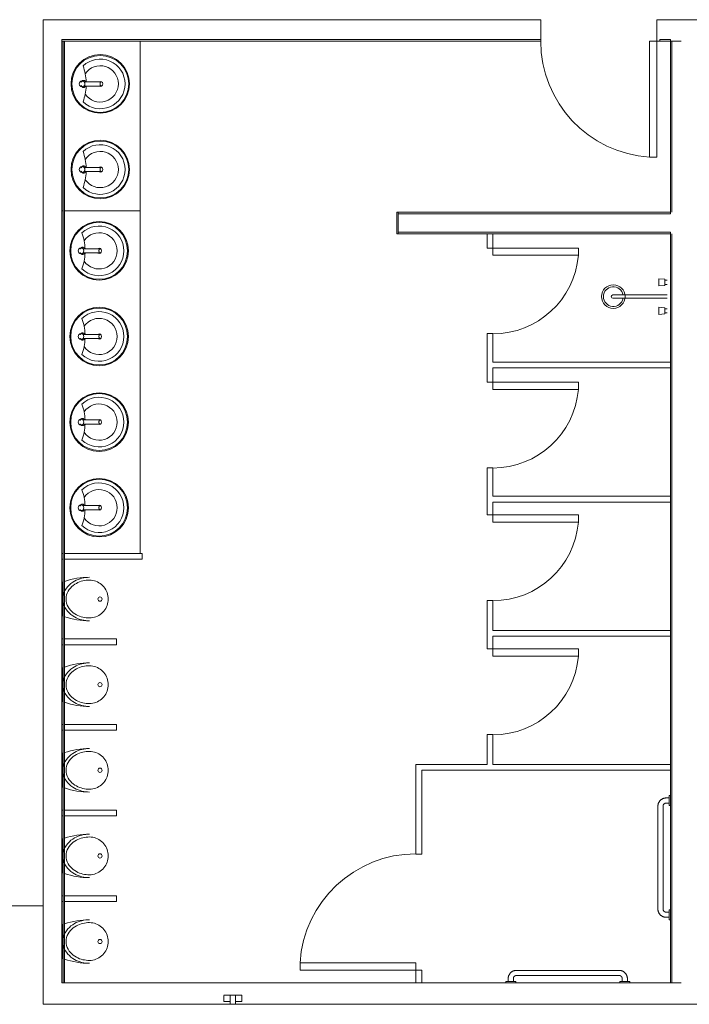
# Model space of a CAD drawing. Header units: metres. Extents: x -81 to 1042, y -541 to 334.
# Tile 17 of 130: x 25 to 30, y 108 to 115. Entities that reach past the tile are written whole.
import ezdxf

# ---------------------------------------------------------------- set-up
doc = ezdxf.new("R2010")
doc.units = ezdxf.units.M
doc.layers.add('Arquitetura ', color=134, linetype='Continuous', lineweight=5)

msp = doc.modelspace()

# ---------------------------------------------------------------- hatches: boundary and pattern name
at = {"layer": 'Arquitetura ', "linetype": 'Continuous'}
msp.add_hatch(color=1, dxfattribs=at).paths.add_polyline_path([(25.432, 113.4026), (25.442, 113.4026), (25.442, 114.5926), (25.432, 114.5926), (25.432, 113.9681), (25.432, 113.4026), (25.432, 113.4026)])

# ---------------------------------------------------------------- linework, layer by layer
at = {"layer": 'Arquitetura ', "color": 7}
for p, q in [((25.302, 114.7426), (25.302, 107.8426)), ((28.794, 114.7426), (25.302, 114.7426)), ((28.794, 114.5926), (28.794, 114.7426)), ((29.957, 114.7426), (29.607, 114.7426)), ((29.607, 114.7426), (29.607, 114.5926)), ((28.7923, 114.6026), (25.432, 114.6026)), ((25.432, 107.9926), (25.432, 114.5926)), ((25.432, 114.5926), (28.794, 114.5926)), ((25.442, 114.5926), (25.442, 107.9926)), ((25.452, 107.9926), (25.452, 114.5926)), ((28.7923, 114.5926), (28.7923, 114.6026)), ((29.556, 114.5926), (29.556, 113.7795)), ((29.607, 114.5926), (29.556, 114.5926)), ((29.607, 114.5926), (29.607, 113.7795)), ((29.607, 114.5926), (29.702, 114.5926)), ((29.702, 114.6026), (29.627, 114.6026)), ((29.627, 114.6026), (29.627, 114.5926)), ((29.702, 114.6026), (29.702, 113.3826)), ((29.712, 114.5926), (29.777, 114.5926)), ((29.712, 113.3926), (29.712, 114.5926)), ((29.607, 113.7795), (29.556, 113.7795)), ((27.782, 113.3926), (27.782, 113.2426)), ((29.702, 113.3926), (27.782, 113.3926)), ((27.792, 113.3926), (27.792, 113.2426)), ((27.792, 113.3826), (29.702, 113.3826)), ((27.782, 113.2426), (27.792, 113.2426)), ((29.702, 113.2526), (27.792, 113.2526)), ((28.417, 113.2426), (28.417, 113.1426)), ((28.457, 113.1426), (28.457, 113.2426)), ((29.702, 113.2526), (29.702, 112.3426)), ((29.712, 107.9926), (29.712, 113.2426)), ((28.417, 113.1426), (28.457, 113.1426)), ((28.457, 113.1426), (29.0565, 113.1426)), ((28.457, 113.1426), (28.457, 113.0916)), ((28.457, 113.0916), (29.0565, 113.0916)), ((29.0565, 113.1426), (29.0565, 113.0916)), ((28.417, 112.5426), (28.417, 112.2026)), ((28.457, 112.5426), (28.417, 112.5426)), ((28.457, 112.3426), (28.457, 112.5426)), ((29.702, 112.3426), (28.457, 112.3426)), ((28.457, 112.2026), (28.457, 112.3026)), ((28.457, 112.3026), (29.702, 112.3026)), ((29.702, 112.3026), (29.702, 111.4026)), ((28.417, 112.2026), (28.457, 112.2026)), ((28.457, 112.2026), (29.0565, 112.2026)), ((28.457, 112.2026), (28.457, 112.1516)), ((29.0565, 112.2026), (29.0565, 112.1516)), ((28.457, 112.1516), (29.0565, 112.1516)), ((28.417, 111.6026), (28.417, 111.2726)), ((28.457, 111.6026), (28.417, 111.6026)), ((28.457, 111.4026), (28.457, 111.6026)), ((29.702, 111.4026), (28.457, 111.4026)), ((28.457, 111.2726), (28.457, 111.3626)), ((28.457, 111.3626), (29.702, 111.3626)), ((29.702, 111.3626), (29.702, 110.4626)), ((28.417, 111.2726), (28.457, 111.2726)), ((28.457, 111.2726), (29.0565, 111.2726)), ((28.457, 111.2726), (28.457, 111.2216)), ((29.0565, 111.2726), (29.0565, 111.2216)), ((28.457, 111.2216), (29.0565, 111.2216)), ((28.417, 110.6726), (28.417, 110.3326)), ((28.457, 110.6726), (28.417, 110.6726)), ((28.457, 110.4626), (28.457, 110.6726)), ((29.702, 110.4626), (28.457, 110.4626)), ((28.457, 110.3326), (28.457, 110.4226)), ((28.457, 110.4226), (29.702, 110.4226)), ((29.702, 110.4226), (29.702, 109.5226)), ((28.417, 110.3326), (28.457, 110.3326)), ((28.457, 110.3326), (29.0565, 110.3326)), ((28.457, 110.3326), (28.457, 110.2816)), ((29.0565, 110.3326), (29.0565, 110.2816)), ((28.457, 110.2816), (29.0565, 110.2816)), ((28.417, 109.7326), (28.417, 109.5226)), ((28.457, 109.7326), (28.417, 109.7326)), ((28.457, 109.5226), (28.457, 109.7326)), ((27.917, 109.5226), (27.917, 108.8956)), ((28.417, 109.5226), (27.917, 109.5226)), ((29.702, 109.5226), (28.457, 109.5226)), ((27.957, 108.8956), (27.957, 109.4826)), ((27.957, 109.4826), (29.702, 109.4826)), ((29.702, 109.4826), (29.702, 107.9926)), ((27.917, 108.8956), (27.957, 108.8956)), ((27.917, 108.1336), (27.1039, 108.1336)), ((27.1039, 108.0826), (27.1039, 108.1336)), ((27.917, 108.0826), (27.917, 108.1336)), ((27.917, 108.0826), (27.1039, 108.0826)), ((27.917, 108.0826), (27.917, 107.9926)), ((27.957, 108.0826), (27.917, 108.0826)), ((27.957, 107.9926), (27.957, 108.0826)), ((29.702, 107.9926), (25.432, 107.9926)), ((29.777, 107.9926), (29.712, 107.9926)), ((26.5685, 107.9061), (26.6955, 107.9061)), ((26.5685, 107.9043), (26.5685, 107.8616)), ((26.5685, 107.8616), (26.6129, 107.8616)), ((26.6129, 107.9061), (26.6129, 107.8426)), ((26.651, 107.8426), (26.651, 107.9061)), ((26.6955, 107.8616), (26.651, 107.8616)), ((26.6955, 107.9061), (26.6955, 107.8616)), ((25.302, 107.8426), (34.377, 107.8426)), ((26.6129, 107.8426), (26.651, 107.8426))]:
    msp.add_line(p, q, dxfattribs=at)
at = {"layer": 'Arquitetura ', "color": 1}
for p, q in [((25.432, 114.5926), (25.432, 114.6026)), ((29.702, 114.5926), (29.712, 114.5926)), ((29.702, 112.3426), (29.702, 112.3026)), ((29.702, 111.4026), (29.702, 111.3626)), ((29.702, 110.4626), (29.702, 110.4226)), ((29.702, 109.5226), (29.702, 109.4826)), ((29.712, 107.9926), (29.702, 107.9926))]:
    msp.add_line(p, q, dxfattribs=at)
at = {"layer": 'Arquitetura ', "color": 8}
for p, q in [((25.982, 111.0026), (25.982, 114.5926)), ((25.7094, 114.3076), (25.5882, 114.3076)), ((25.7094, 114.2776), (25.5882, 114.2776)), ((25.7094, 113.7076), (25.5882, 113.7076)), ((25.7094, 113.6776), (25.5882, 113.6776)), ((25.442, 113.4026), (25.432, 113.4026)), ((25.982, 113.4026), (25.452, 113.4026)), ((27.792, 113.2426), (29.702, 113.2426)), ((25.7016, 113.1376), (25.5804, 113.1376)), ((25.7016, 113.1076), (25.5804, 113.1076)), ((25.7016, 112.5376), (25.5804, 112.5376)), ((25.7016, 112.5076), (25.5804, 112.5076)), ((25.7016, 111.9376), (25.5804, 111.9376)), ((25.7016, 111.9076), (25.5804, 111.9076)), ((25.7016, 111.3376), (25.5804, 111.3376)), ((25.7016, 111.3076), (25.5804, 111.3076)), ((25.432, 111.0026), (25.442, 111.0026)), ((25.442, 110.9626), (25.432, 110.9626)), ((25.452, 111.0026), (25.997, 111.0026)), ((25.997, 110.9626), (25.452, 110.9626)), ((25.997, 110.9626), (25.997, 111.0026)), ((25.4346, 110.5652), (25.4346, 110.8)), ((25.432, 110.4026), (25.442, 110.4026)), ((25.452, 110.4026), (25.817, 110.4026)), ((25.817, 110.3626), (25.817, 110.4026)), ((25.442, 110.3626), (25.432, 110.3626)), ((25.817, 110.3626), (25.452, 110.3626)), ((25.4346, 109.9652), (25.4346, 110.2)), ((25.432, 109.8026), (25.442, 109.8026)), ((25.452, 109.8026), (25.817, 109.8026)), ((25.817, 109.7626), (25.817, 109.8026)), ((25.442, 109.7626), (25.432, 109.7626)), ((25.817, 109.7626), (25.452, 109.7626)), ((25.4346, 109.3652), (25.4346, 109.6)), ((29.702, 109.3056), (29.692, 109.3056)), ((29.692, 109.2706), (29.692, 109.3056)), ((29.614, 109.2306), (29.614, 108.5106)), ((29.65, 108.5106), (29.65, 109.2306)), ((29.692, 109.2886), (29.672, 109.2886)), ((29.672, 109.2526), (29.692, 109.2526)), ((29.692, 109.2356), (29.692, 109.2706)), ((29.692, 109.2356), (29.702, 109.2356)), ((25.432, 109.2026), (25.442, 109.2026)), ((25.442, 109.1626), (25.432, 109.1626)), ((25.452, 109.2026), (25.817, 109.2026)), ((25.817, 109.1626), (25.452, 109.1626)), ((25.817, 109.1626), (25.817, 109.2026)), ((25.4346, 108.7652), (25.4346, 109)), ((25.432, 108.6026), (25.442, 108.6026)), ((25.442, 108.5626), (25.432, 108.5626)), ((25.452, 108.6026), (25.817, 108.6026)), ((25.817, 108.5626), (25.452, 108.5626)), ((25.817, 108.5626), (25.817, 108.6026)), ((24.102, 108.5326), (25.302, 108.5326)), ((29.692, 108.4886), (29.672, 108.4886)), ((29.702, 108.5056), (29.692, 108.5056)), ((29.692, 108.4706), (29.692, 108.5056)), ((29.692, 108.4356), (29.692, 108.4706)), ((25.4346, 108.1652), (25.4346, 108.4)), ((29.672, 108.4526), (29.692, 108.4526)), ((29.692, 108.4356), (29.702, 108.4356)), ((29.342, 108.0806), (28.622, 108.0806)), ((28.547, 108.0026), (28.547, 107.9926)), ((28.547, 108.0026), (28.582, 108.0026)), ((28.564, 108.0226), (28.564, 108.0026)), ((28.582, 108.0026), (28.617, 108.0026)), ((28.6, 108.0026), (28.6, 108.0226)), ((28.617, 107.9926), (28.617, 108.0026)), ((28.622, 108.0446), (29.342, 108.0446)), ((29.347, 108.0026), (29.347, 107.9926)), ((29.347, 108.0026), (29.382, 108.0026)), ((29.364, 108.0226), (29.364, 108.0026)), ((29.382, 108.0026), (29.417, 108.0026)), ((29.4, 108.0026), (29.4, 108.0226)), ((29.417, 107.9926), (29.417, 108.0026))]:
    msp.add_line(p, q, dxfattribs=at)
at = {"layer": 'Arquitetura '}
for p, q in [((29.6617, 112.9172), (29.6788, 112.9172)), ((29.6617, 112.8872), (29.6788, 112.8872)), ((29.2991, 112.8144), (29.6791, 112.8144)), ((29.2991, 112.7901), (29.6791, 112.7901)), ((29.6617, 112.7173), (29.6788, 112.7173)), ((29.6617, 112.6873), (29.6788, 112.6873))]:
    msp.add_line(p, q, dxfattribs=at)
at = {"layer": 'Arquitetura ', "color": 8}
for points in [[(25.5849, 114.3176), (25.5826, 114.3174), (25.5804, 114.3168), (25.5783, 114.3158), (25.5764, 114.3146), (25.5747, 114.3131), (25.5732, 114.3115), (25.5719, 114.3098), (25.5708, 114.308), (25.5699, 114.3063), (25.5691, 114.3045)], [(25.5691, 114.2807), (25.5699, 114.2789), (25.5708, 114.2772), (25.5719, 114.2754), (25.5732, 114.2737), (25.5747, 114.2721), (25.5764, 114.2706), (25.5783, 114.2694), (25.5804, 114.2684), (25.5826, 114.2678), (25.5849, 114.2676)], [(25.5979, 114.3099), (25.5966, 114.3116), (25.5951, 114.3132), (25.5934, 114.3146), (25.5915, 114.3159), (25.5894, 114.3168), (25.5872, 114.3174), (25.5849, 114.3176)], [(25.5849, 114.2676), (25.5872, 114.2678), (25.5894, 114.2684), (25.5915, 114.2693), (25.5934, 114.2706), (25.5951, 114.272), (25.5966, 114.2736), (25.5979, 114.2753)], [(25.7094, 114.3076), (25.7081, 114.3074), (25.7069, 114.3069), (25.7058, 114.3062), (25.7048, 114.3053), (25.704, 114.3043), (25.7033, 114.3032), (25.7028, 114.3021), (25.7023, 114.3011), (25.7019, 114.3001), (25.7016, 114.2991), (25.7014, 114.2982), (25.7012, 114.2973), (25.7011, 114.2965), (25.701, 114.2957), (25.7009, 114.2949), (25.7008, 114.2941), (25.7008, 114.2934), (25.7008, 114.2926), (25.7008, 114.2918), (25.7008, 114.2911), (25.7009, 114.2903), (25.701, 114.2895), (25.7011, 114.2887), (25.7012, 114.2879), (25.7014, 114.287), (25.7016, 114.2861), (25.7019, 114.2851), (25.7023, 114.2841), (25.7028, 114.2831), (25.7033, 114.282), (25.704, 114.2809), (25.7048, 114.2799), (25.7058, 114.279), (25.7069, 114.2783), (25.7081, 114.2778), (25.7094, 114.2776)], [(25.5849, 113.7176), (25.5826, 113.7174), (25.5804, 113.7168), (25.5783, 113.7158), (25.5764, 113.7146), (25.5747, 113.7131), (25.5732, 113.7115), (25.5719, 113.7098), (25.5708, 113.708), (25.5699, 113.7063), (25.5691, 113.7045)], [(25.5979, 113.7099), (25.5966, 113.7116), (25.5951, 113.7132), (25.5934, 113.7146), (25.5915, 113.7159), (25.5894, 113.7168), (25.5872, 113.7174), (25.5849, 113.7176)], [(25.5691, 113.6807), (25.5699, 113.6789), (25.5708, 113.6772), (25.5719, 113.6754), (25.5732, 113.6737), (25.5747, 113.6721), (25.5764, 113.6706), (25.5783, 113.6694), (25.5804, 113.6684), (25.5826, 113.6678), (25.5849, 113.6676)], [(25.5849, 113.6676), (25.5872, 113.6678), (25.5894, 113.6684), (25.5915, 113.6693), (25.5934, 113.6706), (25.5951, 113.672), (25.5966, 113.6736), (25.5979, 113.6753)], [(25.7094, 113.7076), (25.7081, 113.7074), (25.7069, 113.7069), (25.7058, 113.7062), (25.7048, 113.7053), (25.704, 113.7043), (25.7033, 113.7032), (25.7028, 113.7021), (25.7023, 113.7011), (25.7019, 113.7001), (25.7016, 113.6991), (25.7014, 113.6982), (25.7012, 113.6973), (25.7011, 113.6965), (25.701, 113.6957), (25.7009, 113.6949), (25.7008, 113.6941), (25.7008, 113.6934), (25.7008, 113.6926), (25.7008, 113.6918), (25.7008, 113.6911), (25.7009, 113.6903), (25.701, 113.6895), (25.7011, 113.6887), (25.7012, 113.6879), (25.7014, 113.687), (25.7016, 113.6861), (25.7019, 113.6851), (25.7023, 113.6841), (25.7028, 113.6831), (25.7033, 113.682), (25.704, 113.6809), (25.7048, 113.6799), (25.7058, 113.679), (25.7069, 113.6783), (25.7081, 113.6778), (25.7094, 113.6776)], [(25.5771, 113.1476), (25.5748, 113.1474), (25.5726, 113.1468), (25.5705, 113.1458), (25.5686, 113.1446), (25.5669, 113.1431), (25.5654, 113.1415), (25.5641, 113.1398), (25.563, 113.138), (25.5621, 113.1363), (25.5613, 113.1345)], [(25.5613, 113.1107), (25.5621, 113.1089), (25.563, 113.1072), (25.5641, 113.1054), (25.5654, 113.1037), (25.5669, 113.1021), (25.5686, 113.1006), (25.5705, 113.0994), (25.5726, 113.0984), (25.5748, 113.0978), (25.5771, 113.0976)], [(25.5901, 113.1399), (25.5888, 113.1416), (25.5873, 113.1432), (25.5856, 113.1446), (25.5837, 113.1459), (25.5816, 113.1468), (25.5794, 113.1474), (25.5771, 113.1476)], [(25.5771, 113.0976), (25.5794, 113.0978), (25.5816, 113.0984), (25.5837, 113.0993), (25.5856, 113.1006), (25.5873, 113.102), (25.5888, 113.1036), (25.5901, 113.1053)], [(25.7016, 113.1376), (25.7003, 113.1374), (25.6991, 113.1369), (25.698, 113.1362), (25.697, 113.1353), (25.6962, 113.1343), (25.6955, 113.1332), (25.695, 113.1321), (25.6945, 113.1311), (25.6941, 113.1301), (25.6938, 113.1291), (25.6936, 113.1282), (25.6934, 113.1273), (25.6933, 113.1265), (25.6932, 113.1257), (25.6931, 113.1249), (25.693, 113.1241), (25.693, 113.1234), (25.693, 113.1226), (25.693, 113.1218), (25.693, 113.1211), (25.6931, 113.1203), (25.6932, 113.1195), (25.6933, 113.1187), (25.6934, 113.1179), (25.6936, 113.117), (25.6938, 113.1161), (25.6941, 113.1151), (25.6945, 113.1141), (25.695, 113.1131), (25.6955, 113.112), (25.6962, 113.1109), (25.697, 113.1099), (25.698, 113.109), (25.6991, 113.1083), (25.7003, 113.1078), (25.7016, 113.1076)], [(25.5771, 112.5476), (25.5748, 112.5474), (25.5726, 112.5468), (25.5705, 112.5458), (25.5686, 112.5446), (25.5669, 112.5431), (25.5654, 112.5415), (25.5641, 112.5398), (25.563, 112.538), (25.5621, 112.5363), (25.5613, 112.5345)], [(25.5901, 112.5399), (25.5888, 112.5416), (25.5873, 112.5432), (25.5856, 112.5446), (25.5837, 112.5459), (25.5816, 112.5468), (25.5794, 112.5474), (25.5771, 112.5476)], [(25.5613, 112.5107), (25.5621, 112.5089), (25.563, 112.5072), (25.5641, 112.5054), (25.5654, 112.5037), (25.5669, 112.5021), (25.5686, 112.5006), (25.5705, 112.4994), (25.5726, 112.4984), (25.5748, 112.4978), (25.5771, 112.4976)], [(25.5771, 112.4976), (25.5794, 112.4978), (25.5816, 112.4984), (25.5837, 112.4993), (25.5856, 112.5006), (25.5873, 112.502), (25.5888, 112.5036), (25.5901, 112.5053)], [(25.7016, 112.5376), (25.7003, 112.5374), (25.6991, 112.5369), (25.698, 112.5362), (25.697, 112.5353), (25.6962, 112.5343), (25.6955, 112.5332), (25.695, 112.5321), (25.6945, 112.5311), (25.6941, 112.5301), (25.6938, 112.5291), (25.6936, 112.5282), (25.6934, 112.5273), (25.6933, 112.5265), (25.6932, 112.5257), (25.6931, 112.5249), (25.693, 112.5241), (25.693, 112.5234), (25.693, 112.5226), (25.693, 112.5218), (25.693, 112.5211), (25.6931, 112.5203), (25.6932, 112.5195), (25.6933, 112.5187), (25.6934, 112.5179), (25.6936, 112.517), (25.6938, 112.5161), (25.6941, 112.5151), (25.6945, 112.5141), (25.695, 112.5131), (25.6955, 112.512), (25.6962, 112.5109), (25.697, 112.5099), (25.698, 112.509), (25.6991, 112.5083), (25.7003, 112.5078), (25.7016, 112.5076)], [(25.5771, 111.9476), (25.5748, 111.9474), (25.5726, 111.9468), (25.5705, 111.9458), (25.5686, 111.9446), (25.5669, 111.9431), (25.5654, 111.9415), (25.5641, 111.9398), (25.563, 111.938), (25.5621, 111.9363), (25.5613, 111.9345)], [(25.5901, 111.9399), (25.5888, 111.9416), (25.5873, 111.9432), (25.5856, 111.9446), (25.5837, 111.9459), (25.5816, 111.9468), (25.5794, 111.9474), (25.5771, 111.9476)], [(25.7016, 111.9376), (25.7003, 111.9374), (25.6991, 111.9369), (25.698, 111.9362), (25.697, 111.9353), (25.6962, 111.9343), (25.6955, 111.9332), (25.695, 111.9321), (25.6945, 111.9311), (25.6941, 111.9301), (25.6938, 111.9291), (25.6936, 111.9282), (25.6934, 111.9273), (25.6933, 111.9265), (25.6932, 111.9257), (25.6931, 111.9249), (25.693, 111.9241), (25.693, 111.9234), (25.693, 111.9226), (25.693, 111.9218), (25.693, 111.9211), (25.6931, 111.9203), (25.6932, 111.9195), (25.6933, 111.9187), (25.6934, 111.9179), (25.6936, 111.917), (25.6938, 111.9161), (25.6941, 111.9151), (25.6945, 111.9141), (25.695, 111.9131), (25.6955, 111.912), (25.6962, 111.9109), (25.697, 111.9099), (25.698, 111.909), (25.6991, 111.9083), (25.7003, 111.9078), (25.7016, 111.9076)], [(25.5613, 111.9107), (25.5621, 111.9089), (25.563, 111.9072), (25.5641, 111.9054), (25.5654, 111.9037), (25.5669, 111.9021), (25.5686, 111.9006), (25.5705, 111.8994), (25.5726, 111.8984), (25.5748, 111.8978), (25.5771, 111.8976)], [(25.5771, 111.8976), (25.5794, 111.8978), (25.5816, 111.8984), (25.5837, 111.8993), (25.5856, 111.9006), (25.5873, 111.902), (25.5888, 111.9036), (25.5901, 111.9053)], [(25.5771, 111.3476), (25.5748, 111.3474), (25.5726, 111.3468), (25.5705, 111.3458), (25.5686, 111.3446), (25.5669, 111.3431), (25.5654, 111.3415), (25.5641, 111.3398), (25.563, 111.338), (25.5621, 111.3363), (25.5613, 111.3345)], [(25.5613, 111.3107), (25.5621, 111.3089), (25.563, 111.3072), (25.5641, 111.3054), (25.5654, 111.3037), (25.5669, 111.3021), (25.5686, 111.3006), (25.5705, 111.2994), (25.5726, 111.2984), (25.5748, 111.2978), (25.5771, 111.2976)], [(25.5901, 111.3399), (25.5888, 111.3416), (25.5873, 111.3432), (25.5856, 111.3446), (25.5837, 111.3459), (25.5816, 111.3468), (25.5794, 111.3474), (25.5771, 111.3476)], [(25.5771, 111.2976), (25.5794, 111.2978), (25.5816, 111.2984), (25.5837, 111.2993), (25.5856, 111.3006), (25.5873, 111.302), (25.5888, 111.3036), (25.5901, 111.3053)], [(25.7016, 111.3376), (25.7003, 111.3374), (25.6991, 111.3369), (25.698, 111.3362), (25.697, 111.3353), (25.6962, 111.3343), (25.6955, 111.3332), (25.695, 111.3321), (25.6945, 111.3311), (25.6941, 111.3301), (25.6938, 111.3291), (25.6936, 111.3282), (25.6934, 111.3273), (25.6933, 111.3265), (25.6932, 111.3257), (25.6931, 111.3249), (25.693, 111.3241), (25.693, 111.3234), (25.693, 111.3226), (25.693, 111.3218), (25.693, 111.3211), (25.6931, 111.3203), (25.6932, 111.3195), (25.6933, 111.3187), (25.6934, 111.3179), (25.6936, 111.317), (25.6938, 111.3161), (25.6941, 111.3151), (25.6945, 111.3141), (25.695, 111.3131), (25.6955, 111.312), (25.6962, 111.3109), (25.697, 111.3099), (25.698, 111.309), (25.6991, 111.3083), (25.7003, 111.3078), (25.7016, 111.3076)], [(25.627, 110.8351), (25.6137, 110.8347), (25.6004, 110.8335), (25.5871, 110.8316), (25.5738, 110.8287), (25.5606, 110.8251), (25.5474, 110.8205), (25.5344, 110.8149), (25.5215, 110.8083), (25.509, 110.8006), (25.4969, 110.7917), (25.4855, 110.7817), (25.4748, 110.7705), (25.4652, 110.758), (25.4569, 110.7445), (25.45, 110.73), (25.445, 110.7147), (25.4419, 110.6988), (25.4408, 110.6826), (25.4419, 110.6664), (25.445, 110.6505), (25.45, 110.6352), (25.4569, 110.6207), (25.4652, 110.6072), (25.4748, 110.5947), (25.4855, 110.5835), (25.4969, 110.5735), (25.509, 110.5646), (25.5215, 110.5569), (25.5344, 110.5503), (25.5474, 110.5447), (25.5606, 110.5401), (25.5738, 110.5365), (25.5871, 110.5336), (25.6004, 110.5317), (25.6137, 110.5305), (25.627, 110.5301)], [(25.627, 110.8151), (25.6154, 110.8148), (25.6039, 110.8138), (25.5923, 110.8121), (25.5807, 110.8098), (25.5691, 110.8067), (25.5576, 110.8028), (25.5461, 110.7981), (25.5348, 110.7925), (25.5237, 110.7859), (25.5129, 110.7783), (25.5026, 110.7697), (25.493, 110.7599), (25.4843, 110.7491), (25.4767, 110.7373), (25.4705, 110.7245), (25.4658, 110.711), (25.463, 110.697), (25.462, 110.6826), (25.463, 110.6682), (25.4658, 110.6542), (25.4705, 110.6407), (25.4767, 110.6279), (25.4843, 110.6161), (25.493, 110.6053), (25.5026, 110.5955), (25.5129, 110.5869), (25.5237, 110.5793), (25.5348, 110.5727), (25.5461, 110.5671), (25.5576, 110.5624), (25.5691, 110.5585), (25.5807, 110.5554), (25.5923, 110.5531), (25.6039, 110.5514), (25.6154, 110.5504), (25.627, 110.5501)], [(25.627, 110.5501), (25.6385, 110.5506), (25.65, 110.5522), (25.6613, 110.5547), (25.6723, 110.5583), (25.6829, 110.5628), (25.693, 110.5682), (25.7027, 110.5745), (25.7117, 110.5816), (25.7201, 110.5895), (25.7278, 110.598), (25.7346, 110.6072), (25.7407, 110.617), (25.7459, 110.6272), (25.7502, 110.6378), (25.7535, 110.6487), (25.7559, 110.6599), (25.7574, 110.6712), (25.7579, 110.6826), (25.7574, 110.694), (25.7559, 110.7053), (25.7535, 110.7165), (25.7502, 110.7274), (25.7459, 110.738), (25.7407, 110.7482), (25.7346, 110.758), (25.7278, 110.7672), (25.7201, 110.7757), (25.7117, 110.7836), (25.7027, 110.7907), (25.693, 110.797), (25.6829, 110.8024), (25.6723, 110.8069), (25.6613, 110.8105), (25.65, 110.813), (25.6385, 110.8146), (25.627, 110.8151)], [(25.627, 110.2351), (25.6137, 110.2347), (25.6004, 110.2335), (25.5871, 110.2316), (25.5738, 110.2287), (25.5606, 110.2251), (25.5474, 110.2205), (25.5344, 110.2149), (25.5215, 110.2083), (25.509, 110.2006), (25.4969, 110.1917), (25.4855, 110.1817), (25.4748, 110.1705), (25.4652, 110.158), (25.4569, 110.1445), (25.45, 110.13), (25.445, 110.1147), (25.4419, 110.0988), (25.4408, 110.0826), (25.4419, 110.0664), (25.445, 110.0505), (25.45, 110.0352), (25.4569, 110.0207), (25.4652, 110.0072), (25.4748, 109.9947), (25.4855, 109.9835), (25.4969, 109.9735), (25.509, 109.9646), (25.5215, 109.9569), (25.5344, 109.9503), (25.5474, 109.9447), (25.5606, 109.9401), (25.5738, 109.9365), (25.5871, 109.9336), (25.6004, 109.9317), (25.6137, 109.9305), (25.627, 109.9301)], [(25.627, 110.2151), (25.6154, 110.2148), (25.6039, 110.2138), (25.5923, 110.2121), (25.5807, 110.2098), (25.5691, 110.2067), (25.5576, 110.2028), (25.5461, 110.1981), (25.5348, 110.1925), (25.5237, 110.1859), (25.5129, 110.1783), (25.5026, 110.1697), (25.493, 110.1599), (25.4843, 110.1491), (25.4767, 110.1373), (25.4705, 110.1245), (25.4658, 110.111), (25.463, 110.097), (25.462, 110.0826), (25.463, 110.0682), (25.4658, 110.0542), (25.4705, 110.0407), (25.4767, 110.0279), (25.4843, 110.0161), (25.493, 110.0053), (25.5026, 109.9955), (25.5129, 109.9869), (25.5237, 109.9793), (25.5348, 109.9727), (25.5461, 109.9671), (25.5576, 109.9624), (25.5691, 109.9585), (25.5807, 109.9554), (25.5923, 109.9531), (25.6039, 109.9514), (25.6154, 109.9504), (25.627, 109.9501)], [(25.627, 109.9501), (25.6385, 109.9506), (25.65, 109.9522), (25.6613, 109.9547), (25.6723, 109.9583), (25.6829, 109.9628), (25.693, 109.9682), (25.7027, 109.9745), (25.7117, 109.9816), (25.7201, 109.9895), (25.7278, 109.998), (25.7346, 110.0072), (25.7407, 110.017), (25.7459, 110.0272), (25.7502, 110.0378), (25.7535, 110.0487), (25.7559, 110.0599), (25.7574, 110.0712), (25.7579, 110.0826), (25.7574, 110.094), (25.7559, 110.1053), (25.7535, 110.1165), (25.7502, 110.1274), (25.7459, 110.138), (25.7407, 110.1482), (25.7346, 110.158), (25.7278, 110.1672), (25.7201, 110.1757), (25.7117, 110.1836), (25.7027, 110.1907), (25.693, 110.197), (25.6829, 110.2024), (25.6723, 110.2069), (25.6613, 110.2105), (25.65, 110.213), (25.6385, 110.2146), (25.627, 110.2151)], [(25.627, 109.6351), (25.6137, 109.6347), (25.6004, 109.6335), (25.5871, 109.6316), (25.5738, 109.6287), (25.5606, 109.6251), (25.5474, 109.6205), (25.5344, 109.6149), (25.5215, 109.6083), (25.509, 109.6006), (25.4969, 109.5917), (25.4855, 109.5817), (25.4748, 109.5705), (25.4652, 109.558), (25.4569, 109.5445), (25.45, 109.53), (25.445, 109.5147), (25.4419, 109.4988), (25.4408, 109.4826), (25.4419, 109.4664), (25.445, 109.4505), (25.45, 109.4352), (25.4569, 109.4207), (25.4652, 109.4071), (25.4748, 109.3947), (25.4855, 109.3835), (25.4969, 109.3735), (25.509, 109.3646), (25.5215, 109.3569), (25.5344, 109.3503), (25.5474, 109.3447), (25.5606, 109.3401), (25.5738, 109.3365), (25.5871, 109.3336), (25.6004, 109.3317), (25.6137, 109.3305), (25.627, 109.3301)], [(25.627, 109.6151), (25.6154, 109.6148), (25.6039, 109.6138), (25.5923, 109.6121), (25.5807, 109.6098), (25.5691, 109.6067), (25.5576, 109.6028), (25.5461, 109.5981), (25.5348, 109.5925), (25.5237, 109.5859), (25.5129, 109.5783), (25.5026, 109.5697), (25.493, 109.5599), (25.4843, 109.5491), (25.4767, 109.5373), (25.4705, 109.5245), (25.4658, 109.511), (25.463, 109.4969), (25.462, 109.4826), (25.463, 109.4682), (25.4658, 109.4542), (25.4705, 109.4407), (25.4767, 109.4279), (25.4843, 109.4161), (25.493, 109.4053), (25.5026, 109.3955), (25.5129, 109.3869), (25.5237, 109.3793), (25.5348, 109.3727), (25.5461, 109.3671), (25.5576, 109.3624), (25.5691, 109.3585), (25.5807, 109.3554), (25.5923, 109.3531), (25.6039, 109.3514), (25.6154, 109.3504), (25.627, 109.3501)], [(25.627, 109.3501), (25.6385, 109.3506), (25.65, 109.3522), (25.6613, 109.3547), (25.6723, 109.3583), (25.6829, 109.3628), (25.693, 109.3682), (25.7027, 109.3745), (25.7117, 109.3816), (25.7201, 109.3895), (25.7278, 109.398), (25.7346, 109.4072), (25.7407, 109.417), (25.7459, 109.4272), (25.7502, 109.4378), (25.7535, 109.4487), (25.7559, 109.4599), (25.7574, 109.4712), (25.7579, 109.4826), (25.7574, 109.494), (25.7559, 109.5053), (25.7535, 109.5165), (25.7502, 109.5274), (25.7459, 109.538), (25.7407, 109.5482), (25.7346, 109.558), (25.7278, 109.5671), (25.7201, 109.5757), (25.7117, 109.5836), (25.7027, 109.5907), (25.693, 109.597), (25.6829, 109.6024), (25.6723, 109.6069), (25.6613, 109.6105), (25.65, 109.613), (25.6385, 109.6146), (25.627, 109.6151)], [(29.672, 109.2886), (29.6697, 109.2885), (29.6674, 109.2884), (29.6651, 109.2882), (29.6628, 109.2878), (29.6605, 109.2874), (29.6582, 109.2869), (29.656, 109.2863), (29.6538, 109.2856), (29.6516, 109.2849), (29.6494, 109.284), (29.6473, 109.283), (29.6452, 109.282), (29.6432, 109.2809), (29.6412, 109.2797), (29.6392, 109.2784), (29.6374, 109.2771), (29.6355, 109.2757), (29.6338, 109.2742), (29.632, 109.2726), (29.6304, 109.271), (29.6288, 109.2693), (29.6273, 109.2675), (29.6259, 109.2657), (29.6245, 109.2638), (29.6232, 109.2619), (29.622, 109.2599), (29.6208, 109.2579), (29.6198, 109.2558), (29.6188, 109.2537), (29.6179, 109.2516), (29.6171, 109.2494), (29.6164, 109.2472), (29.6158, 109.245), (29.6153, 109.2427), (29.6148, 109.2404), (29.6145, 109.2381), (29.6142, 109.2358), (29.6141, 109.2335), (29.614, 109.2312), (29.614, 109.2306)], [(29.65, 109.2306), (29.65, 109.2314), (29.6501, 109.2323), (29.6502, 109.2332), (29.6503, 109.2341), (29.6504, 109.2349), (29.6506, 109.2358), (29.6509, 109.2366), (29.6511, 109.2375), (29.6514, 109.2383), (29.6517, 109.2391), (29.6521, 109.2399), (29.6525, 109.2407), (29.6529, 109.2415), (29.6534, 109.2423), (29.6538, 109.243), (29.6544, 109.2437), (29.6549, 109.2444), (29.6555, 109.2451), (29.6561, 109.2457), (29.6567, 109.2463), (29.6573, 109.2469), (29.658, 109.2475), (29.6587, 109.2481), (29.6594, 109.2486), (29.6601, 109.2491), (29.6609, 109.2495), (29.6616, 109.25), (29.6624, 109.2504), (29.6632, 109.2507), (29.664, 109.2511), (29.6649, 109.2514), (29.6657, 109.2516), (29.6665, 109.2519), (29.6674, 109.2521), (29.6683, 109.2522), (29.6691, 109.2524), (29.67, 109.2525), (29.6709, 109.2525), (29.6718, 109.2526), (29.672, 109.2526)], [(25.627, 109.0351), (25.6137, 109.0347), (25.6004, 109.0335), (25.5871, 109.0316), (25.5738, 109.0287), (25.5606, 109.0251), (25.5474, 109.0205), (25.5344, 109.0149), (25.5215, 109.0083), (25.509, 109.0006), (25.4969, 108.9917), (25.4855, 108.9817), (25.4748, 108.9705), (25.4652, 108.958), (25.4569, 108.9445), (25.45, 108.93), (25.445, 108.9147), (25.4419, 108.8988), (25.4408, 108.8826), (25.4419, 108.8664), (25.445, 108.8505), (25.45, 108.8352), (25.4569, 108.8207), (25.4652, 108.8071), (25.4748, 108.7947), (25.4855, 108.7835), (25.4969, 108.7735), (25.509, 108.7646), (25.5215, 108.7569), (25.5344, 108.7503), (25.5474, 108.7447), (25.5606, 108.7401), (25.5738, 108.7365), (25.5871, 108.7336), (25.6004, 108.7317), (25.6137, 108.7305), (25.627, 108.7301)], [(25.627, 109.0151), (25.6154, 109.0148), (25.6039, 109.0138), (25.5923, 109.0121), (25.5807, 109.0098), (25.5691, 109.0067), (25.5576, 109.0028), (25.5461, 108.9981), (25.5348, 108.9925), (25.5237, 108.9859), (25.5129, 108.9783), (25.5026, 108.9697), (25.493, 108.9599), (25.4843, 108.9491), (25.4767, 108.9373), (25.4705, 108.9245), (25.4658, 108.911), (25.463, 108.8969), (25.462, 108.8826), (25.463, 108.8682), (25.4658, 108.8542), (25.4705, 108.8407), (25.4767, 108.8279), (25.4843, 108.8161), (25.493, 108.8053), (25.5026, 108.7955), (25.5129, 108.7869), (25.5237, 108.7793), (25.5348, 108.7727), (25.5461, 108.7671), (25.5576, 108.7624), (25.5691, 108.7585), (25.5807, 108.7554), (25.5923, 108.7531), (25.6039, 108.7514), (25.6154, 108.7504), (25.627, 108.7501)], [(25.627, 108.7501), (25.6385, 108.7506), (25.65, 108.7522), (25.6613, 108.7547), (25.6723, 108.7583), (25.6829, 108.7628), (25.693, 108.7682), (25.7027, 108.7745), (25.7117, 108.7816), (25.7201, 108.7895), (25.7278, 108.798), (25.7346, 108.8072), (25.7407, 108.817), (25.7459, 108.8272), (25.7502, 108.8378), (25.7535, 108.8487), (25.7559, 108.8599), (25.7574, 108.8712), (25.7579, 108.8826), (25.7574, 108.894), (25.7559, 108.9053), (25.7535, 108.9165), (25.7502, 108.9274), (25.7459, 108.938), (25.7407, 108.9482), (25.7346, 108.958), (25.7278, 108.9671), (25.7201, 108.9757), (25.7117, 108.9836), (25.7027, 108.9907), (25.693, 108.997), (25.6829, 109.0024), (25.6723, 109.0069), (25.6613, 109.0105), (25.65, 109.013), (25.6385, 109.0146), (25.627, 109.0151)], [(29.614, 108.5106), (29.614, 108.5082), (29.6142, 108.5059), (29.6144, 108.5036), (29.6147, 108.5013), (29.6152, 108.499), (29.6157, 108.4968), (29.6163, 108.4945), (29.6169, 108.4923), (29.6177, 108.4901), (29.6186, 108.488), (29.6195, 108.4859), (29.6206, 108.4838), (29.6217, 108.4817), (29.6229, 108.4798), (29.6241, 108.4778), (29.6255, 108.4759), (29.6269, 108.4741), (29.6284, 108.4723), (29.63, 108.4706), (29.6316, 108.469), (29.6333, 108.4674), (29.635, 108.4659), (29.6369, 108.4644), (29.6387, 108.4631), (29.6407, 108.4618), (29.6426, 108.4605), (29.6447, 108.4594), (29.6467, 108.4584), (29.6488, 108.4574), (29.651, 108.4565), (29.6532, 108.4557), (29.6554, 108.455), (29.6576, 108.4544), (29.6599, 108.4539), (29.6621, 108.4534), (29.6644, 108.4531), (29.6667, 108.4528), (29.6691, 108.4526), (29.6714, 108.4526), (29.672, 108.4526)], [(29.672, 108.4886), (29.6711, 108.4886), (29.6702, 108.4886), (29.6694, 108.4887), (29.6685, 108.4888), (29.6676, 108.489), (29.6668, 108.4892), (29.6659, 108.4894), (29.6651, 108.4897), (29.6642, 108.49), (29.6634, 108.4903), (29.6626, 108.4907), (29.6618, 108.4911), (29.6611, 108.4915), (29.6603, 108.4919), (29.6596, 108.4924), (29.6589, 108.4929), (29.6582, 108.4935), (29.6575, 108.494), (29.6568, 108.4946), (29.6562, 108.4952), (29.6556, 108.4959), (29.655, 108.4966), (29.6545, 108.4972), (29.654, 108.498), (29.6535, 108.4987), (29.653, 108.4994), (29.6526, 108.5002), (29.6522, 108.501), (29.6518, 108.5018), (29.6515, 108.5026), (29.6512, 108.5034), (29.6509, 108.5043), (29.6507, 108.5051), (29.6505, 108.506), (29.6503, 108.5068), (29.6502, 108.5077), (29.6501, 108.5086), (29.65, 108.5095), (29.65, 108.5103), (29.65, 108.5106)], [(25.627, 108.4351), (25.6137, 108.4347), (25.6004, 108.4335), (25.5871, 108.4316), (25.5738, 108.4287), (25.5606, 108.4251), (25.5474, 108.4205), (25.5344, 108.4149), (25.5215, 108.4083), (25.509, 108.4006), (25.4969, 108.3917), (25.4855, 108.3817), (25.4748, 108.3705), (25.4652, 108.358), (25.4569, 108.3445), (25.45, 108.33), (25.445, 108.3147), (25.4419, 108.2988), (25.4408, 108.2826), (25.4419, 108.2664), (25.445, 108.2505), (25.45, 108.2352), (25.4569, 108.2207), (25.4652, 108.2072), (25.4748, 108.1947), (25.4855, 108.1835), (25.4969, 108.1735), (25.509, 108.1646), (25.5215, 108.1569), (25.5344, 108.1503), (25.5474, 108.1447), (25.5606, 108.1401), (25.5738, 108.1365), (25.5871, 108.1336), (25.6004, 108.1317), (25.6137, 108.1305), (25.627, 108.1301)], [(25.627, 108.4151), (25.6154, 108.4148), (25.6039, 108.4138), (25.5923, 108.4121), (25.5807, 108.4098), (25.5691, 108.4067), (25.5576, 108.4028), (25.5461, 108.3981), (25.5348, 108.3925), (25.5237, 108.3859), (25.5129, 108.3783), (25.5026, 108.3697), (25.493, 108.3599), (25.4843, 108.3491), (25.4767, 108.3373), (25.4705, 108.3245), (25.4658, 108.311), (25.463, 108.297), (25.462, 108.2826), (25.463, 108.2682), (25.4658, 108.2542), (25.4705, 108.2407), (25.4767, 108.2279), (25.4843, 108.2161), (25.493, 108.2053), (25.5026, 108.1955), (25.5129, 108.1869), (25.5237, 108.1793), (25.5348, 108.1727), (25.5461, 108.1671), (25.5576, 108.1624), (25.5691, 108.1585), (25.5807, 108.1554), (25.5923, 108.1531), (25.6039, 108.1514), (25.6154, 108.1504), (25.627, 108.1501)], [(25.627, 108.1501), (25.6385, 108.1506), (25.65, 108.1522), (25.6613, 108.1547), (25.6723, 108.1583), (25.6829, 108.1628), (25.693, 108.1682), (25.7027, 108.1745), (25.7117, 108.1816), (25.7201, 108.1895), (25.7278, 108.198), (25.7346, 108.2072), (25.7407, 108.217), (25.7459, 108.2272), (25.7502, 108.2378), (25.7535, 108.2487), (25.7559, 108.2599), (25.7574, 108.2712), (25.7579, 108.2826), (25.7574, 108.294), (25.7559, 108.3053), (25.7535, 108.3165), (25.7502, 108.3274), (25.7459, 108.338), (25.7407, 108.3482), (25.7346, 108.358), (25.7278, 108.3672), (25.7201, 108.3757), (25.7117, 108.3836), (25.7027, 108.3907), (25.693, 108.397), (25.6829, 108.4024), (25.6723, 108.4069), (25.6613, 108.4105), (25.65, 108.413), (25.6385, 108.4146), (25.627, 108.4151)], [(28.622, 108.0806), (28.6197, 108.0806), (28.6174, 108.0804), (28.6151, 108.0802), (28.6128, 108.0799), (28.6105, 108.0794), (28.6082, 108.0789), (28.606, 108.0783), (28.6038, 108.0777), (28.6016, 108.0769), (28.5994, 108.076), (28.5973, 108.0751), (28.5952, 108.074), (28.5932, 108.0729), (28.5912, 108.0717), (28.5892, 108.0705), (28.5874, 108.0691), (28.5855, 108.0677), (28.5838, 108.0662), (28.582, 108.0646), (28.5804, 108.063), (28.5788, 108.0613), (28.5773, 108.0596), (28.5759, 108.0577), (28.5745, 108.0559), (28.5732, 108.0539), (28.572, 108.052), (28.5708, 108.0499), (28.5698, 108.0479), (28.5688, 108.0458), (28.5679, 108.0436), (28.5671, 108.0414), (28.5664, 108.0392), (28.5658, 108.037), (28.5653, 108.0347), (28.5648, 108.0325), (28.5645, 108.0302), (28.5642, 108.0279), (28.5641, 108.0255), (28.564, 108.0232), (28.564, 108.0226)], [(29.4, 108.0226), (29.4, 108.0249), (29.3998, 108.0272), (29.3996, 108.0295), (29.3993, 108.0318), (29.3988, 108.0341), (29.3983, 108.0364), (29.3977, 108.0386), (29.3971, 108.0408), (29.3963, 108.043), (29.3954, 108.0452), (29.3945, 108.0473), (29.3934, 108.0494), (29.3923, 108.0514), (29.3911, 108.0534), (29.3899, 108.0553), (29.3885, 108.0572), (29.3871, 108.0591), (29.3856, 108.0608), (29.384, 108.0626), (29.3824, 108.0642), (29.3807, 108.0658), (29.379, 108.0673), (29.3771, 108.0687), (29.3753, 108.0701), (29.3733, 108.0714), (29.3714, 108.0726), (29.3693, 108.0738), (29.3673, 108.0748), (29.3652, 108.0758), (29.363, 108.0767), (29.3608, 108.0775), (29.3586, 108.0782), (29.3564, 108.0788), (29.3541, 108.0793), (29.3519, 108.0798), (29.3496, 108.0801), (29.3473, 108.0804), (29.3449, 108.0805), (29.3426, 108.0806), (29.342, 108.0806)], [(28.6, 108.0226), (28.6, 108.0235), (28.6001, 108.0244), (28.6002, 108.0252), (28.6003, 108.0261), (28.6004, 108.027), (28.6006, 108.0278), (28.6009, 108.0287), (28.6011, 108.0295), (28.6014, 108.0303), (28.6017, 108.0312), (28.6021, 108.032), (28.6025, 108.0328), (28.6029, 108.0335), (28.6034, 108.0343), (28.6038, 108.035), (28.6044, 108.0357), (28.6049, 108.0364), (28.6055, 108.0371), (28.6061, 108.0378), (28.6067, 108.0384), (28.6073, 108.039), (28.608, 108.0396), (28.6087, 108.0401), (28.6094, 108.0406), (28.6101, 108.0411), (28.6109, 108.0416), (28.6116, 108.042), (28.6124, 108.0424), (28.6132, 108.0428), (28.614, 108.0431), (28.6149, 108.0434), (28.6157, 108.0437), (28.6165, 108.0439), (28.6174, 108.0441), (28.6183, 108.0443), (28.6191, 108.0444), (28.62, 108.0445), (28.6209, 108.0446), (28.6218, 108.0446), (28.622, 108.0446)], [(29.342, 108.0446), (29.3429, 108.0446), (29.3438, 108.0445), (29.3446, 108.0444), (29.3455, 108.0443), (29.3464, 108.0442), (29.3472, 108.044), (29.3481, 108.0437), (29.3489, 108.0435), (29.3497, 108.0432), (29.3506, 108.0429), (29.3514, 108.0425), (29.3522, 108.0421), (29.3529, 108.0417), (29.3537, 108.0412), (29.3544, 108.0408), (29.3551, 108.0402), (29.3558, 108.0397), (29.3565, 108.0391), (29.3572, 108.0385), (29.3578, 108.0379), (29.3584, 108.0373), (29.359, 108.0366), (29.3595, 108.0359), (29.36, 108.0352), (29.3605, 108.0345), (29.361, 108.0337), (29.3614, 108.033), (29.3618, 108.0322), (29.3622, 108.0314), (29.3625, 108.0306), (29.3628, 108.0297), (29.3631, 108.0289), (29.3633, 108.0281), (29.3635, 108.0272), (29.3637, 108.0263), (29.3638, 108.0255), (29.3639, 108.0246), (29.364, 108.0237), (29.364, 108.0228), (29.364, 108.0226)]]:
    msp.add_lwpolyline(points, dxfattribs=at)
at = {"layer": 'Arquitetura '}
msp.add_lwpolyline([(29.6217, 112.9274), (29.6217, 112.8776), (29.6617, 112.8804), (29.6617, 112.924), (29.6217, 112.9274)], close=True, dxfattribs=at)
msp.add_lwpolyline([(29.6217, 112.7269), (29.6617, 112.7241), (29.6617, 112.6804), (29.6217, 112.677), (29.6217, 112.7269)], dxfattribs=at)
msp.add_circle((29.3013, 112.8022), 0.0825, dxfattribs=at)
at = {"layer": 'Arquitetura ', "color": 8}
for centre in [(25.7003, 110.6826), (25.7003, 110.0826), (25.7003, 109.4826), (25.7003, 108.8826), (25.7003, 108.2826)]:
    msp.add_circle(centre, 0.015, dxfattribs=at)
for centre, radius, start, end in [((29.607, 114.5926), 0.8147, 180, 266.411), ((25.7021, 114.2926), 0.205, 90, 270), ((25.7021, 114.2926), 0.1995, 0, 180), ((25.7021, 114.2926), 0.205, 270, 90), ((25.2381, 114.2926), 0.3657, 2.35049, 20.0942), ((25.7021, 114.2926), 0.1741, 0, 133.788), ((25.7021, 114.2926), 0.1271, 214.147, 145.853), ((25.7021, 114.2926), 0.1995, 180, 0), ((25.5749, 114.2926), 0.02, 90, 270), ((25.5749, 114.2926), 0.02, 270, 90), ((25.2381, 114.2926), 0.3657, 339.906, 357.649), ((25.7021, 114.2926), 0.1741, 226.212, 0), ((25.7021, 114.2926), 0.0177, 0, 121.985), ((25.7021, 114.2926), 0.0177, 238.015, 0), ((25.7021, 113.6926), 0.205, 90, 270), ((25.7021, 113.6926), 0.1995, 0, 180), ((25.7021, 113.6926), 0.1741, 0, 133.788), ((25.7021, 113.6926), 0.205, 270, 90), ((25.2381, 113.6926), 0.3657, 2.35049, 20.0942), ((25.7021, 113.6926), 0.1271, 214.147, 145.853), ((25.5749, 113.6926), 0.02, 90, 270), ((25.5749, 113.6926), 0.02, 270, 90), ((25.7021, 113.6926), 0.1995, 180, 0), ((25.2381, 113.6926), 0.3657, 339.906, 357.649), ((25.7021, 113.6926), 0.1741, 226.212, 0), ((25.7021, 113.6926), 0.0177, 0, 121.985), ((25.7021, 113.6926), 0.0177, 238.015, 0), ((25.6943, 113.1226), 0.205, 90, 270), ((25.6943, 113.1226), 0.1995, 0, 180), ((25.6943, 113.1226), 0.205, 270, 90), ((25.2303, 113.1226), 0.3657, 2.35049, 20.0942), ((25.6943, 113.1226), 0.1741, 0, 133.788), ((25.6943, 113.1226), 0.1271, 214.147, 145.853), ((25.6943, 113.1226), 0.1995, 180, 0), ((25.5671, 113.1226), 0.02, 90, 270), ((25.5671, 113.1226), 0.02, 270, 90), ((25.2303, 113.1226), 0.3657, 339.906, 357.649), ((25.6943, 113.1226), 0.1741, 226.212, 0), ((25.6943, 113.1226), 0.0177, 0, 121.985), ((25.6943, 113.1226), 0.0177, 238.015, 0), ((28.457, 113.1426), 0.6017, 270, 355.138), ((25.6943, 112.5226), 0.205, 90, 270), ((25.6943, 112.5226), 0.1995, 0, 180), ((25.6943, 112.5226), 0.1741, 0, 133.788), ((25.6943, 112.5226), 0.205, 270, 90), ((25.2303, 112.5226), 0.3657, 2.35049, 20.0942), ((25.6943, 112.5226), 0.1271, 214.147, 145.853), ((25.5671, 112.5226), 0.02, 90, 270), ((25.5671, 112.5226), 0.02, 270, 90), ((25.6943, 112.5226), 0.0177, 0, 121.985), ((25.6943, 112.5226), 0.1995, 180, 0), ((25.2303, 112.5226), 0.3657, 339.906, 357.649), ((25.6943, 112.5226), 0.1741, 226.212, 0), ((25.6943, 112.5226), 0.0177, 238.015, 0), ((25.6943, 111.9226), 0.205, 90, 270), ((25.6943, 111.9226), 0.205, 270, 90), ((28.457, 112.2026), 0.6017, 270, 355.138), ((25.6943, 111.9226), 0.1995, 0, 180), ((25.6943, 111.9226), 0.1741, 0, 133.788), ((25.2303, 111.9226), 0.3657, 2.35049, 20.0942), ((25.6943, 111.9226), 0.1271, 214.147, 145.853), ((25.6943, 111.9226), 0.1995, 180, 0), ((25.5671, 111.9226), 0.02, 90, 270), ((25.5671, 111.9226), 0.02, 270, 90), ((25.6943, 111.9226), 0.1741, 226.212, 0), ((25.6943, 111.9226), 0.0177, 0, 121.985), ((25.6943, 111.9226), 0.0177, 238.015, 0), ((25.2303, 111.9226), 0.3657, 339.906, 357.649), ((25.6943, 111.3226), 0.205, 90, 270), ((25.6943, 111.3226), 0.1995, 0, 180), ((25.6943, 111.3226), 0.205, 270, 90), ((25.2303, 111.3226), 0.3657, 2.35049, 20.0942), ((25.6943, 111.3226), 0.1741, 0, 133.788), ((25.6943, 111.3226), 0.1271, 214.147, 145.853), ((25.6943, 111.3226), 0.1995, 180, 0), ((25.5671, 111.3226), 0.02, 90, 270), ((25.5671, 111.3226), 0.02, 270, 90), ((25.2303, 111.3226), 0.3657, 339.906, 357.649), ((25.6943, 111.3226), 0.1741, 226.212, 0), ((25.6943, 111.3226), 0.0177, 0, 121.985), ((25.6943, 111.3226), 0.0177, 238.015, 0), ((28.457, 111.2726), 0.6017, 270, 355.138), ((25.627, 110.2902), 0.5449, 90, 108.759), ((25.627, 110.2902), 0.5449, 109.86, 110.674), ((25.627, 111.075), 0.5449, 249.326, 250.14), ((25.627, 111.075), 0.5449, 251.241, 270), ((28.457, 110.3326), 0.6017, 270, 355.138), ((25.627, 109.6902), 0.5449, 109.86, 110.674), ((25.627, 109.6902), 0.5449, 90, 108.759), ((25.627, 110.475), 0.5449, 249.326, 250.14), ((25.627, 110.475), 0.5449, 251.241, 270), ((25.627, 109.0902), 0.5449, 109.86, 110.674), ((25.627, 109.0902), 0.5449, 90, 108.759), ((25.627, 109.875), 0.5449, 249.326, 250.14), ((25.627, 109.875), 0.5449, 251.241, 270), ((25.627, 108.4902), 0.5449, 90, 108.759), ((25.627, 108.4902), 0.5449, 109.86, 110.674), ((27.917, 108.0826), 0.8147, 90, 176.411), ((25.627, 109.275), 0.5449, 249.326, 250.14), ((25.627, 109.275), 0.5449, 251.241, 270), ((25.627, 107.8902), 0.5449, 109.86, 110.674), ((25.627, 107.8902), 0.5449, 90, 108.759), ((25.627, 108.675), 0.5449, 249.326, 250.14), ((25.627, 108.675), 0.5449, 251.241, 270)]:
    msp.add_arc(centre, radius, start, end, dxfattribs=at)
at = {"layer": 'Arquitetura '}
for centre, radius, start, end in [((29.3013, 112.8022), 0.0693, 10.118, 349.882), ((29.2991, 112.8022), 0.0122, 90, 270)]:
    msp.add_arc(centre, radius, start, end, dxfattribs=at)

doc.saveas('drawing.dxf')
